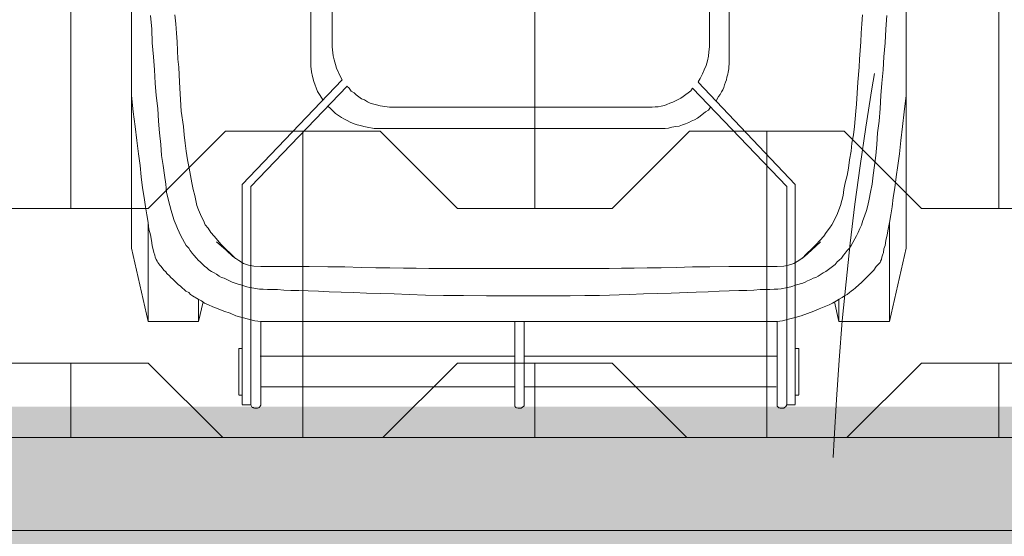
# Model space of a CAD drawing. Header units: inches. Extents: x 1156 to 71303, y -52654 to 51.
# Tile 81 of 151: x 60749 to 60812, y -43993 to -43960. Entities that reach past the tile are written whole.
import ezdxf

# ---------------------------------------------------------------- set-up
doc = ezdxf.new("R2010")
doc.units = ezdxf.units.IN
doc.header["$MEASUREMENT"] = 0
doc.linetypes.add('HIDDEN', pattern=[0.375, 0.25, -0.125])
doc.layers.get('0').update_dxf_attribs({"lineweight": 0})
doc.layers.get('Defpoints').update_dxf_attribs({"lineweight": 0})
for name, color, linetype, lineweight in [('p--kosz śmietnik', 252, 'Continuous', 0), ('p--obrzeże bet.', 252, 'Continuous', 0), ('p--szraf trawa', 104, 'Continuous', 0), ('p--szraf-podjazd', 251, 'Continuous', 0), ('P--zieleń', 94, 'Continuous', 0)]:
    doc.layers.add(name, color=color, linetype=linetype, lineweight=lineweight)
doc.styles.add('1-200', font='arial.ttf', dxfattribs={"width": 0.75, "height": 35})
doc.dimstyles.new('1-200', dxfattribs={"dimtxt": 35, "dimasz": 10, "dimexe": 15, "dimexo": 10, "dimgap": 0.09, "dimtad": 0, "dimdsep": 46, "dimtxsty": '1-200', "dimblk": 'OBLIQUE', "dimcen": 0.09, "dimadec": 0, "dimazin": 0, "dimtfac": 1, "dimtdec": 4, "dimtix": 1, "dimtofl": 0, "dimtmove": 0, "dimatfit": 3, "dimldrblk": 'OBLIQUE', "dimfxl": 15, "dimfxlon": 1, "dimtvp": 0.7, "dimtolj": 1, "dimtzin": 0, "dimarcsym": 0})

# ---------------------------------------------------------------- blocks, each defined once
blk = doc.blocks.new('kosz120L-rzut')
at = {"linetype": 'Continuous'}
for points in [[(-16.449, 57.424), (-15.903, 57.424)], [(-16.449, 43.182), (-16.449, 57.401)], [(-15.835, 57.538), (-15.903, 57.424)], [(-15.858, 57.492), (-15.903, 57.424)], [(-15.903, 43.296), (-15.903, 57.424)], [(-15.903, 57.356), (-15.903, 57.424)], [(-15.835, 57.538), (-15.858, 57.492)], [(-15.812, 57.561), (-15.835, 57.538)], [(-15.812, 57.561), (-15.835, 57.538)], [(-15.744, 57.606), (-15.812, 57.561)], [(-15.744, 57.606), (-15.812, 57.561)], [(-15.698, 57.652), (-15.744, 57.606)], [(-15.698, 57.652), (-15.744, 57.606)], [(-15.471, 57.652), (-15.698, 57.652)], [(-15.471, 57.652), (-15.698, 57.652)], [(-15.425, 57.629), (-15.471, 57.652)], [(-15.425, 57.629), (-15.471, 57.652)], [(-15.38, 57.629), (-15.425, 57.629)], [(-15.38, 57.629), (-15.425, 57.629)], [(-15.266, 57.515), (-15.38, 57.629)], [(-15.266, 57.515), (-15.38, 57.629)], [(-15.266, 57.447), (-15.266, 57.515)], [(-15.266, 57.447), (-15.266, 57.515)], [(-15.266, 52.032), (-15.266, 57.447)], [(1.206, 57.606), (1.092, 57.492)], [(1.206, 57.606), (1.092, 57.492)], [(1.092, 57.492), (1.092, 57.424)], [(1.092, 57.492), (1.092, 57.424)], [(1.092, 57.356), (1.092, 57.424)], [(1.092, 57.356), (1.092, 52.032)], [(1.251, 57.629), (1.206, 57.606)], [(1.251, 57.629), (1.206, 57.606)], [(1.274, 57.652), (1.251, 57.629)], [(1.274, 57.652), (1.251, 57.629)], [(1.479, 57.652), (1.274, 57.652)], [(1.479, 57.652), (1.274, 57.652)], [(1.547, 57.629), (1.479, 57.652)], [(1.547, 57.629), (1.479, 57.652)], [(1.57, 57.629), (1.547, 57.629)], [(1.57, 57.629), (1.547, 57.629)], [(1.638, 57.606), (1.57, 57.629)], [(1.638, 57.606), (1.57, 57.629)], [(1.661, 57.538), (1.638, 57.606)], [(1.661, 57.538), (1.638, 57.606)], [(1.684, 57.515), (1.661, 57.538)], [(1.684, 57.515), (1.661, 57.538)], [(1.684, 57.447), (1.684, 57.515)], [(1.684, 57.447), (1.684, 57.515)], [(1.684, 52.032), (1.684, 57.447)], [(18.155, 57.515), (18.11, 57.447)], [(18.155, 57.515), (18.11, 57.447)], [(18.11, 52.032), (18.11, 57.447)], [(18.178, 57.538), (18.155, 57.515)], [(18.178, 57.538), (18.155, 57.515)], [(18.201, 57.606), (18.178, 57.538)], [(18.201, 57.606), (18.178, 57.538)], [(18.269, 57.629), (18.201, 57.606)], [(18.269, 57.629), (18.201, 57.606)], [(18.292, 57.629), (18.269, 57.629)], [(18.292, 57.629), (18.269, 57.629)], [(18.315, 57.652), (18.292, 57.629)], [(18.315, 57.652), (18.292, 57.629)], [(18.519, 57.652), (18.315, 57.652)], [(18.519, 57.652), (18.315, 57.652)], [(18.588, 57.629), (18.519, 57.652)], [(18.588, 57.629), (18.519, 57.652)], [(18.611, 57.606), (18.588, 57.629)], [(18.611, 57.606), (18.588, 57.629)], [(18.679, 57.606), (18.611, 57.606)], [(18.679, 57.606), (18.611, 57.606)], [(18.747, 57.424), (18.679, 57.606)], [(18.747, 57.424), (18.679, 57.606)], [(18.747, 43.296), (18.747, 57.424)], [(19.316, 57.424), (18.747, 57.424)], [(18.747, 57.356), (18.747, 57.424)], [(19.316, 43.182), (19.316, 57.401)], [(-16.449, 56.81), (-16.677, 56.81)], [(-16.677, 53.784), (-16.677, 56.787)], [(19.316, 56.81), (19.543, 56.81)], [(19.543, 53.784), (19.543, 56.787)], [(-2.912, 56.264), (-15.221, 56.264)], [(1.092, 56.264), (-2.912, 56.264)], [(5.802, 56.264), (1.684, 56.264)], [(5.802, 56.264), (18.11, 56.264)], [(-2.958, 54.284), (-15.266, 54.284)], [(-2.958, 54.284), (-2.912, 54.284)], [(-2.912, 54.284), (1.092, 54.284)], [(1.684, 54.284), (5.802, 54.284)], [(5.802, 54.284), (18.155, 54.284)], [(-16.449, 53.784), (-16.677, 53.784)], [(19.316, 53.784), (19.543, 53.784)], [(-22.546, 52.032), (-23.616, 47.3)], [(-22.546, 52.032), (-19.27, 52.032)], [(-22.546, 45.639), (-22.546, 52.032)], [(-19.27, 50.644), (-19.27, 52.032)], [(-19.27, 52.032), (-18.975, 50.758)], [(-17.655, 51.372), (-16.836, 51.668)], [(-16.836, 51.668), (-16.449, 51.782)], [(-16.449, 51.782), (-16.017, 51.896)], [(-16.017, 51.896), (-15.63, 51.987)], [(-15.63, 51.987), (-15.266, 52.032)], [(-15.266, 52.032), (-2.298, 52.032)], [(-15.266, 52.009), (-15.266, 52.009)], [(5.165, 52.032), (-2.298, 52.032)], [(18.11, 52.032), (5.165, 52.032)], [(18.497, 51.987), (18.11, 52.032)], [(18.11, 52.009), (18.11, 52.009)], [(18.906, 51.896), (18.497, 51.987)], [(19.725, 51.668), (18.906, 51.896)], [(20.089, 51.509), (19.725, 51.668)], [(22.137, 52.032), (21.841, 50.758)], [(25.39, 52.032), (22.137, 52.032)], [(22.137, 50.644), (22.137, 52.032)], [(25.39, 52.032), (26.482, 47.3)], [(25.39, 45.639), (25.39, 52.032)], [(-18.861, 50.849), (-18.633, 50.963)], [(-18.633, 50.963), (-18.315, 51.099)], [(-18.315, 51.099), (-17.996, 51.213)], [(-17.996, 51.213), (-17.655, 51.372)], [(20.499, 51.372), (20.089, 51.509)], [(20.863, 51.213), (20.499, 51.372)], [(21.204, 51.099), (20.863, 51.213)], [(21.5, 50.963), (21.204, 51.099)], [(21.75, 50.849), (21.5, 50.963)], [(-19.794, 50.28), (-19.634, 50.371)], [(-19.634, 50.371), (-19.475, 50.485)], [(-19.475, 50.485), (-19.293, 50.599)], [(-19.293, 50.599), (-19.111, 50.69)], [(-19.111, 50.69), (-18.861, 50.849)], [(-5.711, 50.28), (-3.777, 50.348)], [(-3.777, 50.348), (-2.844, 50.348)], [(-2.844, 50.348), (-1.888, 50.371)], [(-1.888, 50.371), (-0.023, 50.371)], [(3.526, 50.371), (-0.023, 50.371)], [(5.005, 50.348), (3.526, 50.371)], [(6.302, 50.348), (5.005, 50.348)], [(7.462, 50.326), (6.302, 50.348)], [(8.509, 50.28), (7.462, 50.326)], [(21.955, 50.69), (21.75, 50.849)], [(22.16, 50.599), (21.955, 50.69)], [(22.524, 50.371), (22.16, 50.599)], [(22.66, 50.28), (22.524, 50.371)], [(-20.567, 49.643), (-20.317, 49.871)], [(-20.317, 49.871), (-20.203, 49.962)], [(-20.203, 49.962), (-20.067, 50.075)], [(-20.067, 50.075), (-19.953, 50.166)], [(-19.953, 50.166), (-19.794, 50.28)], [(-16.927, 49.552), (-16.517, 49.666)], [(-16.517, 49.666), (-16.153, 49.802)], [(-16.153, 49.802), (-15.949, 49.848)], [(-15.949, 49.848), (-15.539, 49.916)], [(-15.539, 49.916), (-15.312, 49.939)], [(-15.312, 49.939), (-15.084, 49.939)], [(-15.084, 49.939), (-14.811, 49.962)], [(-14.811, 49.962), (-14.174, 49.962)], [(-14.174, 49.962), (-13.764, 50.007)], [(-13.764, 50.007), (-13.309, 50.03)], [(-13.309, 50.03), (-12.786, 50.03)], [(-12.786, 50.03), (-12.172, 50.053)], [(-12.172, 50.053), (-11.535, 50.075)], [(-11.535, 50.075), (-10.807, 50.121)], [(-10.807, 50.121), (-10.033, 50.144)], [(-10.033, 50.144), (-8.418, 50.212)], [(-8.418, 50.212), (-7.508, 50.235)], [(-7.508, 50.235), (-6.643, 50.257)], [(-6.643, 50.257), (-5.711, 50.28)], [(9.487, 50.257), (8.509, 50.28)], [(10.397, 50.235), (9.487, 50.257)], [(11.285, 50.212), (10.397, 50.235)], [(12.126, 50.166), (11.285, 50.212)], [(12.923, 50.144), (12.126, 50.166)], [(13.696, 50.121), (12.923, 50.144)], [(14.379, 50.075), (13.696, 50.121)], [(15.039, 50.053), (14.379, 50.075)], [(15.653, 50.03), (15.039, 50.053)], [(16.176, 50.03), (15.653, 50.03)], [(16.631, 50.007), (16.176, 50.03)], [(17.041, 49.962), (16.631, 50.007)], [(17.678, 49.962), (17.041, 49.962)], [(17.951, 49.939), (17.678, 49.962)], [(18.201, 49.939), (17.951, 49.939)], [(18.815, 49.848), (18.201, 49.939)], [(19.02, 49.802), (18.815, 49.848)], [(19.202, 49.734), (19.02, 49.802)], [(19.407, 49.666), (19.202, 49.734)], [(19.566, 49.62), (19.407, 49.666)], [(22.774, 50.166), (22.66, 50.28)], [(22.956, 50.075), (22.774, 50.166)], [(23.07, 49.962), (22.956, 50.075)], [(23.183, 49.871), (23.07, 49.962)], [(23.297, 49.757), (23.183, 49.871)], [(23.457, 49.643), (23.297, 49.757)], [(-21.523, 48.71), (-20.704, 49.529)], [(-20.704, 49.529), (-20.567, 49.643)], [(-18.11, 48.983), (-17.928, 49.097)], [(-17.928, 49.097), (-17.769, 49.188)], [(-17.769, 49.188), (-17.609, 49.234)], [(-17.609, 49.234), (-17.45, 49.325)], [(-17.45, 49.325), (-17.245, 49.416)], [(-17.245, 49.416), (-17.086, 49.484)], [(-17.086, 49.484), (-16.927, 49.552)], [(19.771, 49.552), (19.566, 49.62)], [(19.953, 49.484), (19.771, 49.552)], [(20.135, 49.416), (19.953, 49.484)], [(20.476, 49.234), (20.135, 49.416)], [(20.658, 49.188), (20.476, 49.234)], [(20.795, 49.097), (20.658, 49.188)], [(20.977, 48.983), (20.795, 49.097)], [(23.798, 49.302), (23.457, 49.643)], [(23.934, 49.188), (23.798, 49.302)], [(24.025, 49.074), (23.934, 49.188)], [(24.185, 48.938), (24.025, 49.074)], [(-21.841, 48.301), (-21.773, 48.392)], [(-21.773, 48.392), (-21.682, 48.483)], [(-21.682, 48.483), (-21.523, 48.71)], [(-19.02, 48.346), (-18.428, 48.801)], [(-18.428, 48.801), (-18.246, 48.892)], [(-18.246, 48.892), (-18.11, 48.983)], [(-16.358, 48.278), (-16.017, 48.392)], [(-16.017, 48.392), (-15.698, 48.46)], [(-15.698, 48.46), (-15.266, 48.483)], [(-15.266, 48.483), (-14.697, 48.483)], [(-14.857, 48.483), (-12.149, 48.483)], [(-14.174, 48.483), (-14.174, 48.483)], [(-12.149, 48.483), (-10.921, 48.506)], [(-10.921, 48.506), (-9.806, 48.506)], [(-9.806, 48.506), (-8.759, 48.551)], [(-8.759, 48.551), (-7.781, 48.574)], [(-7.781, 48.574), (-6.871, 48.574)], [(-6.871, 48.574), (-6.029, 48.597)], [(-6.029, 48.597), (-5.21, 48.597)], [(-5.21, 48.597), (-4.414, 48.619)], [(-4.414, 48.619), (-0.023, 48.619)], [(7.258, 48.619), (-0.023, 48.619)], [(8.077, 48.597), (7.258, 48.619)], [(8.896, 48.597), (8.077, 48.597)], [(9.76, 48.574), (8.896, 48.597)], [(10.67, 48.574), (9.76, 48.574)], [(11.626, 48.551), (10.67, 48.574)], [(12.672, 48.506), (11.626, 48.551)], [(13.787, 48.506), (12.672, 48.506)], [(14.993, 48.483), (13.787, 48.506)], [(17.7, 48.483), (14.993, 48.483)], [(17.041, 48.483), (17.041, 48.483)], [(18.11, 48.483), (17.587, 48.483)], [(18.565, 48.46), (18.11, 48.483)], [(18.906, 48.392), (18.565, 48.46)], [(19.225, 48.278), (18.906, 48.392)], [(21.136, 48.892), (20.977, 48.983)], [(21.295, 48.801), (21.136, 48.892)], [(21.477, 48.688), (21.295, 48.801)], [(21.591, 48.574), (21.477, 48.688)], [(21.75, 48.46), (21.591, 48.574)], [(22.023, 48.187), (21.75, 48.46)], [(24.253, 48.824), (24.185, 48.938)], [(24.389, 48.71), (24.253, 48.824)], [(24.549, 48.483), (24.389, 48.71)], [(24.64, 48.392), (24.549, 48.483)], [(24.708, 48.301), (24.64, 48.392)], [(-22.16, 47.573), (-22.091, 47.755)], [(-22.091, 47.755), (-22.046, 47.869)], [(-22.046, 47.869), (-22.023, 48.028)], [(-22.023, 48.028), (-21.955, 48.142)], [(-21.955, 48.142), (-21.932, 48.21)], [(-21.932, 48.21), (-21.841, 48.301)], [(-19.68, 47.618), (-19.566, 47.755)], [(-19.566, 47.755), (-19.43, 47.937)], [(-19.43, 47.937), (-19.293, 48.073)], [(-19.293, 48.073), (-19.157, 48.187)], [(-19.157, 48.187), (-19.02, 48.346)], [(-17.496, 47.414), (-17.041, 47.823)], [(-17.2, 47.641), (-16.881, 47.96)], [(-17.041, 47.823), (-16.677, 48.096)], [(-16.677, 48.096), (-16.358, 48.278)], [(19.543, 48.096), (19.225, 48.278)], [(19.93, 47.823), (19.543, 48.096)], [(20.067, 47.641), (19.748, 47.96)], [(20.362, 47.414), (19.93, 47.823)], [(22.16, 48.073), (22.023, 48.187)], [(22.273, 47.937), (22.16, 48.073)], [(22.433, 47.755), (22.273, 47.937)], [(22.546, 47.618), (22.433, 47.755)], [(24.776, 48.21), (24.708, 48.301)], [(24.822, 48.142), (24.776, 48.21)], [(24.867, 48.028), (24.822, 48.142)], [(24.935, 47.869), (24.867, 48.028)], [(24.958, 47.755), (24.935, 47.869)], [(25.026, 47.573), (24.958, 47.755)], [(-23.616, 37.471), (-23.616, 47.3)], [(-22.296, 46.799), (-22.251, 47.118)], [(-22.251, 47.118), (-22.182, 47.345)], [(-22.182, 47.345), (-22.16, 47.573)], [(-20.408, 46.504), (-20.067, 47.118)], [(-20.067, 47.118), (-19.953, 47.3)], [(-19.953, 47.3), (-19.794, 47.436)], [(-19.794, 47.436), (-19.68, 47.618)], [(-18.087, 46.89), (-17.496, 47.414)], [(-17.791, 47.05), (-17.518, 47.345)], [(-17.518, 47.345), (-17.2, 47.641)], [(20.385, 47.345), (20.067, 47.641)], [(20.977, 46.89), (20.362, 47.414)], [(20.681, 47.05), (20.385, 47.345)], [(22.683, 47.436), (22.546, 47.618)], [(22.774, 47.3), (22.683, 47.436)], [(22.933, 47.118), (22.774, 47.3)], [(23.275, 46.504), (22.933, 47.118)], [(25.14, 47.118), (25.026, 47.573)], [(25.186, 46.799), (25.14, 47.118)], [(26.482, 37.471), (26.482, 47.3)], [(-22.387, 46.435), (-22.296, 46.799)], [(-20.522, 46.276), (-20.408, 46.504)], [(-18.451, 46.276), (-18.292, 46.526)], [(-18.292, 46.526), (-18.042, 46.799)], [(-18.042, 46.799), (-17.791, 47.05)], [(21.136, 46.526), (20.681, 47.05)], [(21.341, 46.276), (21.136, 46.526)], [(23.502, 46.026), (23.275, 46.504)], [(25.254, 46.435), (25.186, 46.799)], [(-22.546, 45.639), (-22.455, 46.071)], [(-22.455, 46.071), (-22.387, 46.435)], [(-20.726, 45.798), (-20.613, 46.026)], [(-20.613, 46.026), (-20.522, 46.276)], [(-18.815, 45.775), (-18.656, 46.003)], [(-18.656, 46.003), (-18.451, 46.276)], [(21.523, 46.003), (21.341, 46.276)], [(21.705, 45.775), (21.523, 46.003)], [(23.593, 45.798), (23.502, 46.026)], [(25.345, 46.071), (25.254, 46.435)], [(25.39, 45.639), (25.345, 46.071)], [(-22.615, 45.138), (-22.546, 45.639)], [(-21.045, 44.865), (-20.931, 45.229)], [(-20.931, 45.229), (-20.817, 45.502)], [(-20.817, 45.502), (-20.726, 45.798)], [(-19.179, 45.047), (-18.952, 45.502)], [(-18.952, 45.502), (-18.815, 45.775)], [(21.818, 45.502), (21.705, 45.775)], [(21.955, 45.275), (21.818, 45.502)], [(22.137, 44.82), (21.955, 45.275)], [(23.707, 45.502), (23.593, 45.798)], [(23.798, 45.229), (23.707, 45.502)], [(23.912, 44.865), (23.798, 45.229)], [(25.481, 45.138), (25.39, 45.639)], [(-22.774, 44.024), (-22.706, 44.615)], [(-22.706, 44.615), (-22.615, 45.138)], [(-21.136, 44.524), (-21.045, 44.865)], [(-19.361, 44.524), (-19.27, 44.82)], [(-19.27, 44.82), (-19.179, 45.047)], [(22.251, 44.524), (22.137, 44.82)], [(24.003, 44.524), (23.912, 44.865)], [(25.572, 44.615), (25.481, 45.138)], [(25.663, 44.024), (25.572, 44.615)], [(-22.888, 43.387), (-22.774, 44.024)], [(-21.318, 43.66), (-21.227, 44.115)], [(-21.227, 44.115), (-21.136, 44.524)], [(-19.543, 43.887), (-19.361, 44.524)], [(22.319, 44.206), (22.251, 44.524)], [(22.387, 43.887), (22.319, 44.206)], [(24.094, 44.115), (24.003, 44.524)], [(24.207, 43.66), (24.094, 44.115)], [(25.754, 43.387), (25.663, 44.024)], [(-22.979, 42.681), (-22.888, 43.387)], [(-21.409, 43.159), (-21.318, 43.66)], [(-19.68, 43.068), (-19.589, 43.5)], [(-19.589, 43.5), (-19.543, 43.887)], [(-9.806, 36.948), (-15.903, 43.296)], [(12.536, 36.811), (18.747, 43.296)], [(22.478, 43.5), (22.387, 43.887)], [(22.569, 43.068), (22.478, 43.5)], [(24.253, 43.159), (24.207, 43.66)], [(25.845, 42.681), (25.754, 43.387)], [(-23.07, 41.953), (-22.979, 42.681)], [(-21.477, 42.568), (-21.409, 43.159)], [(-19.794, 42.59), (-19.68, 43.068)], [(-10.17, 36.561), (-16.449, 43.182)], [(12.854, 36.402), (19.316, 43.182)], [(22.66, 42.59), (22.569, 43.068)], [(24.344, 42.568), (24.253, 43.159)], [(25.914, 41.953), (25.845, 42.681)], [(-21.568, 41.953), (-21.477, 42.568)], [(-19.953, 41.589), (-19.885, 42.113)], [(-19.885, 42.113), (-19.794, 42.59)], [(22.751, 42.113), (22.66, 42.59)], [(22.842, 41.589), (22.751, 42.113)], [(24.435, 41.953), (24.344, 42.568)], [(-23.183, 41.18), (-23.07, 41.953)], [(-21.659, 41.293), (-21.568, 41.953)], [(-20.067, 41.02), (-19.953, 41.589)], [(22.933, 41.02), (22.842, 41.589)], [(24.526, 41.293), (24.435, 41.953)], [(26.027, 41.18), (25.914, 41.953)], [(-23.275, 40.338), (-23.183, 41.18)], [(-21.727, 40.588), (-21.659, 41.293)], [(-20.112, 40.497), (-20.067, 41.02)], [(23.001, 40.497), (22.933, 41.02)], [(24.571, 40.588), (24.526, 41.293)], [(26.118, 40.338), (26.027, 41.18)], [(-23.388, 39.428), (-23.275, 40.338)], [(-21.773, 39.837), (-21.727, 40.588)], [(-20.203, 39.951), (-20.112, 40.497)], [(23.07, 39.951), (23.001, 40.497)], [(24.662, 39.837), (24.571, 40.588)], [(26.232, 39.428), (26.118, 40.338)], [(-21.864, 39.087), (-21.773, 39.837)], [(-20.271, 39.428), (-20.203, 39.951)], [(-8.463, 39.473), (-8.714, 39.428)], [(-8.463, 39.473), (-8.714, 39.428)], [(-8.259, 39.519), (-8.463, 39.473)], [(-8.259, 39.519), (-8.463, 39.473)], [(-8.031, 39.542), (-8.259, 39.519)], [(-8.031, 39.542), (-8.259, 39.519)], [(-7.826, 39.542), (-8.031, 39.542)], [(-7.826, 39.542), (-8.031, 39.542)], [(-7.826, 39.542), (10.579, 39.542)], [(10.784, 39.542), (10.557, 39.542)], [(10.784, 39.542), (10.557, 39.542)], [(11.239, 39.473), (10.784, 39.542)], [(11.239, 39.473), (10.784, 39.542)], [(11.444, 39.428), (11.239, 39.473)], [(11.444, 39.428), (11.239, 39.473)], [(23.115, 39.428), (23.07, 39.951)], [(24.731, 39.087), (24.662, 39.837)], [(-23.479, 38.472), (-23.388, 39.428)], [(-21.932, 38.268), (-21.864, 39.087)], [(-20.362, 38.427), (-20.317, 38.927)], [(-20.317, 38.927), (-20.271, 39.428)], [(-10.124, 38.882), (-10.306, 38.745)], [(-10.124, 38.882), (-10.306, 38.745)], [(-9.92, 38.996), (-10.124, 38.882)], [(-9.92, 38.996), (-10.124, 38.882)], [(-9.715, 39.087), (-9.92, 38.996)], [(-9.715, 39.087), (-9.92, 38.996)], [(-9.556, 39.155), (-9.715, 39.087)], [(-9.556, 39.155), (-9.715, 39.087)], [(-9.351, 39.246), (-9.556, 39.155)], [(-9.351, 39.246), (-9.556, 39.155)], [(-9.146, 39.314), (-9.351, 39.246)], [(-9.146, 39.314), (-9.351, 39.246)], [(-8.941, 39.405), (-9.146, 39.314)], [(-8.941, 39.405), (-9.146, 39.314)], [(-8.714, 39.428), (-8.941, 39.405)], [(-8.714, 39.428), (-8.941, 39.405)], [(11.671, 39.36), (11.444, 39.428)], [(11.671, 39.36), (11.444, 39.428)], [(11.876, 39.314), (11.671, 39.36)], [(11.876, 39.314), (11.671, 39.36)], [(12.081, 39.246), (11.876, 39.314)], [(12.081, 39.246), (11.876, 39.314)], [(12.331, 39.132), (12.081, 39.246)], [(12.331, 39.132), (12.081, 39.246)], [(12.536, 39.041), (12.331, 39.132)], [(12.536, 39.041), (12.331, 39.132)], [(12.741, 38.927), (12.536, 39.041)], [(12.741, 38.927), (12.536, 39.041)], [(12.9, 38.836), (12.741, 38.927)], [(12.9, 38.836), (12.741, 38.927)], [(13.082, 38.7), (12.9, 38.836)], [(13.082, 38.7), (12.9, 38.836)], [(23.252, 38.427), (23.115, 39.428)], [(24.776, 38.268), (24.731, 39.087)], [(26.369, 38.472), (26.232, 39.428)], [(-23.616, 37.426), (-23.479, 38.472)], [(-21.978, 37.426), (-21.932, 38.268)], [(-20.408, 37.972), (-20.362, 38.427)], [(-10.83, 38.359), (-10.966, 38.177)], [(-10.83, 38.359), (-10.966, 38.177)], [(-10.648, 38.472), (-10.83, 38.359)], [(-10.648, 38.472), (-10.83, 38.359)], [(-10.306, 38.745), (-10.648, 38.472)], [(-10.306, 38.745), (-10.648, 38.472)], [(13.287, 38.586), (13.082, 38.7)], [(13.287, 38.586), (13.082, 38.7)], [(13.605, 38.268), (13.287, 38.586)], [(13.605, 38.268), (13.287, 38.586)], [(13.787, 38.108), (13.605, 38.268)], [(13.787, 38.108), (13.605, 38.268)], [(23.366, 36.561), (23.252, 38.427)], [(24.867, 37.426), (24.776, 38.268)], [(26.482, 37.426), (26.369, 38.472)], [(-20.499, 36.561), (-20.408, 37.972)], [(-11.33, 37.767), (-11.489, 37.471)], [(-11.33, 37.767), (-11.489, 37.471)], [(-9.055, 37.585), (-9.191, 37.471)], [(-9.055, 37.585), (-9.191, 37.471)], [(-8.532, 37.858), (-9.055, 37.585)], [(-8.532, 37.858), (-9.055, 37.585)], [(-8.327, 37.904), (-8.532, 37.858)], [(-8.327, 37.904), (-8.532, 37.858)], [(-8.145, 37.995), (-8.327, 37.904)], [(-8.145, 37.995), (-8.327, 37.904)], [(-7.986, 38.063), (-8.145, 37.995)], [(-7.986, 38.063), (-8.145, 37.995)], [(-7.781, 38.108), (-7.986, 38.063)], [(-7.781, 38.108), (-7.986, 38.063)], [(-7.576, 38.154), (-7.781, 38.108)], [(-7.576, 38.154), (-7.781, 38.108)], [(-7.394, 38.154), (-7.576, 38.154)], [(-7.394, 38.154), (-7.576, 38.154)], [(-7.189, 38.177), (-7.394, 38.154)], [(-7.189, 38.177), (-7.394, 38.154)], [(-6.985, 38.177), (-7.189, 38.177)], [(-6.985, 38.177), (-7.189, 38.177)], [(-6.985, 38.177), (9.578, 38.177)], [(9.783, 38.177), (9.578, 38.177)], [(9.783, 38.177), (9.578, 38.177)], [(10.397, 38.086), (9.783, 38.177)], [(10.397, 38.086), (9.783, 38.177)], [(10.625, 38.017), (10.397, 38.086)], [(10.625, 38.017), (10.397, 38.086)], [(10.807, 37.972), (10.625, 38.017)], [(10.807, 37.972), (10.625, 38.017)], [(11.034, 37.904), (10.807, 37.972)], [(11.034, 37.904), (10.807, 37.972)], [(11.216, 37.835), (11.034, 37.904)], [(11.216, 37.835), (11.034, 37.904)], [(11.398, 37.699), (11.216, 37.835)], [(11.398, 37.699), (11.216, 37.835)], [(11.603, 37.631), (11.398, 37.699)], [(11.603, 37.631), (11.398, 37.699)], [(11.944, 37.38), (11.603, 37.631)], [(11.944, 37.38), (11.603, 37.631)], [(14.265, 37.426), (14.106, 37.699)], [(14.265, 37.426), (14.106, 37.699)], [(-23.616, 2.275), (-23.616, 37.426)], [(-22.046, 36.629), (-21.978, 37.426)], [(-11.762, 37.039), (-11.831, 36.902)], [(-11.762, 37.039), (-11.831, 36.902)], [(-11.671, 37.176), (-11.762, 37.039)], [(-11.671, 37.176), (-11.762, 37.039)], [(-11.58, 37.358), (-11.671, 37.176)], [(-11.58, 37.358), (-11.671, 37.176)], [(-11.489, 37.471), (-11.58, 37.358)], [(-11.489, 37.471), (-11.58, 37.358)], [(-9.692, 37.107), (-9.806, 36.948)], [(-9.692, 37.107), (-9.806, 36.948)], [(-9.51, 37.244), (-9.692, 37.107)], [(-9.51, 37.244), (-9.692, 37.107)], [(-9.374, 37.358), (-9.51, 37.244)], [(-9.374, 37.358), (-9.51, 37.244)], [(-9.191, 37.471), (-9.374, 37.358)], [(-9.191, 37.471), (-9.374, 37.358)], [(12.081, 37.244), (11.944, 37.38)], [(12.081, 37.244), (11.944, 37.38)], [(12.263, 37.13), (12.081, 37.244)], [(12.263, 37.13), (12.081, 37.244)], [(12.399, 36.948), (12.263, 37.13)], [(12.399, 36.948), (12.263, 37.13)], [(12.559, 36.811), (12.399, 36.948)], [(12.559, 36.811), (12.399, 36.948)], [(14.356, 37.289), (14.265, 37.426)], [(14.356, 37.289), (14.265, 37.426)], [(14.447, 37.153), (14.356, 37.289)], [(14.447, 37.153), (14.356, 37.289)], [(14.675, 36.516), (14.447, 37.153)], [(14.675, 36.516), (14.447, 37.153)], [(24.935, 36.629), (24.867, 37.426)], [(26.482, 2.275), (26.482, 37.426)], [(-22.137, 35.765), (-22.046, 36.629)], [(-20.567, 35.583), (-20.499, 36.561)], [(-11.99, 36.402), (-12.013, 36.22)], [(-11.99, 36.402), (-12.013, 36.22)], [(-11.944, 36.561), (-11.99, 36.402)], [(-11.944, 36.561), (-11.99, 36.402)], [(-11.876, 36.72), (-11.944, 36.561)], [(-11.876, 36.72), (-11.944, 36.561)], [(-11.831, 36.902), (-11.876, 36.72)], [(-11.831, 36.902), (-11.876, 36.72)], [(-10.306, 36.311), (-10.443, 36.015)], [(-10.306, 36.311), (-10.443, 36.015)], [(-10.17, 36.538), (-10.306, 36.311)], [(-10.17, 36.538), (-10.306, 36.311)], [(12.991, 36.174), (12.854, 36.402)], [(12.991, 36.174), (12.854, 36.402)], [(14.766, 36.197), (14.675, 36.516)], [(14.766, 36.197), (14.675, 36.516)], [(23.411, 35.583), (23.366, 36.561)], [(24.981, 35.765), (24.935, 36.629)], [(-22.182, 34.923), (-22.137, 35.765)], [(-12.104, 35.901), (-12.149, 35.697)], [(-12.104, 35.901), (-12.149, 35.697)], [(-12.149, 35.697), (-12.149, 35.56)], [(-12.149, 35.697), (-12.149, 35.56)], [(-12.081, 36.038), (-12.104, 35.901)], [(-12.081, 36.038), (-12.104, 35.901)], [(-12.013, 36.22), (-12.081, 36.038)], [(-12.013, 36.22), (-12.081, 36.038)], [(-10.557, 35.765), (-10.693, 35.469)], [(-10.557, 35.765), (-10.693, 35.469)], [(-10.443, 36.015), (-10.557, 35.765)], [(-10.443, 36.015), (-10.557, 35.765)], [(13.218, 35.651), (12.991, 36.174)], [(13.218, 35.651), (12.991, 36.174)], [(14.834, 35.879), (14.766, 36.197)], [(14.834, 35.879), (14.766, 36.197)], [(14.879, 35.515), (14.834, 35.879)], [(14.879, 35.515), (14.834, 35.879)], [(25.049, 34.923), (24.981, 35.765)], [(-20.635, 34.514), (-20.59, 35.06)], [(-20.59, 35.06), (-20.567, 35.583)], [(-12.149, 35.56), (-12.172, 35.378)], [(-12.149, 35.56), (-12.172, 35.378)], [(-12.172, 35.378), (-12.172, 35.196)], [(-12.172, 35.378), (-12.172, 35.196)], [(-12.172, 16.836), (-12.172, 35.196)], [(-10.761, 35.173), (-10.83, 34.878)], [(-10.761, 35.173), (-10.83, 34.878)], [(-10.693, 35.469), (-10.761, 35.173)], [(-10.693, 35.469), (-10.761, 35.173)], [(13.287, 35.401), (13.218, 35.651)], [(13.287, 35.401), (13.218, 35.651)], [(13.378, 35.105), (13.287, 35.401)], [(13.378, 35.105), (13.287, 35.401)], [(13.423, 34.855), (13.378, 35.105)], [(13.423, 34.855), (13.378, 35.105)], [(14.879, 35.196), (14.879, 35.515)], [(14.879, 35.196), (14.879, 35.515)], [(14.879, 35.196), (14.879, 16.836)], [(23.479, 35.06), (23.411, 35.583)], [(23.525, 33.945), (23.479, 35.06)], [(-22.251, 34.013), (-22.182, 34.923)], [(-20.681, 33.945), (-20.635, 34.514)], [(-10.852, 34.582), (-10.898, 34.263)], [(-10.852, 34.582), (-10.898, 34.263)], [(-10.83, 34.878), (-10.852, 34.582)], [(-10.83, 34.878), (-10.852, 34.582)], [(13.491, 34.263), (13.423, 34.855)], [(13.491, 34.263), (13.423, 34.855)], [(25.14, 34.013), (25.049, 34.923)], [(-22.296, 33.126), (-22.251, 34.013)], [(-20.704, 33.376), (-20.681, 33.945)], [(-10.898, 17.723), (-10.898, 34.263)], [(-10.898, 34.263), (-10.898, 34.263)], [(-10.898, 34.263), (-10.898, 34.263)], [(13.491, 34.263), (13.491, 17.723)], [(23.57, 33.376), (23.525, 33.945)], [(25.163, 33.126), (25.14, 34.013)], [(-22.364, 32.238), (-22.296, 33.126)], [(-20.749, 32.785), (-20.704, 33.376)], [(23.616, 32.785), (23.57, 33.376)], [(25.254, 32.238), (25.163, 33.126)], [(-20.795, 32.193), (-20.749, 32.785)], [(23.661, 32.193), (23.616, 32.785)]]:
    blk.add_lwpolyline(points, dxfattribs=at)
blk = doc.blocks.new('_OBLIQUE')
at = {"color": 0, "linetype": 'ByBlock', "lineweight": -2}
for p, q in [((-0.5, -0.5), (0.5, 0.5)), ((0, 0), (0, 0))]:
    blk.add_line(p, q, dxfattribs=at)
blk = doc.blocks.new('*D1713')
at = {"color": 0, "linetype": 'Continuous', "lineweight": -2, "ltscale": 12}
for p, q in [((60621.424, -44069.935), (60621.424, -44099.935)), ((60871.424, -44069.935), (60871.424, -44099.935)), ((60621.424, -44084.935), (60871.424, -44084.935))]:
    blk.add_line(p, q, dxfattribs=at)
at = {"layer": 'Defpoints', "color": 0}
for p in [(60621.424, -43986.783), (60871.424, -43986.783), (60871.424, -44084.935)]:
    blk.add_point(p, dxfattribs=at)
at = {"color": 0, "lineweight": -2, "xscale": 10, "yscale": 10, "zscale": 10, "rotation": 180}
blk.add_blockref('_OBLIQUE', (60621.424, -44084.935), dxfattribs=at)
at = {"color": 0, "lineweight": -2, "xscale": 10, "yscale": 10, "zscale": 10}
blk.add_blockref('_OBLIQUE', (60871.424, -44084.935), dxfattribs=at)
at = {"color": 0, "linetype": 'Continuous', "ltscale": 12, "insert": (60746.424, -44059.92), "char_height": 35, "attachment_point": 5, "style": '1-200'}
blk.add_mtext('\\A1;250', dxfattribs=at)

msp = doc.modelspace()

# ---------------------------------------------------------------- hatches: boundary and pattern name
at = {"layer": 'p--szraf trawa'}
h = msp.add_hatch(dxfattribs=at)
h.set_pattern_fill('26-Posypka z piasku', color=256, scale=2000000.0)
h.set_pattern_definition([(10, (800000, 1200000), (637500, 2143300), [0, -2000000]), (12, (1400000, 200000), (171000, 2081000), [0, -2000000]), (-3, (0, -200000), (1103300, 1945000), [0, -3000000]), (-82, (200000, 100000), (2370200, -2494400), [0, -1000000]), (23, (0, -100000), (2197200, 5061000), [0, -1600000]), (58, (-400000, -600000), (2437800, 2014200), [0, -1200000]), (79, (-400000, 600000), (-1499800, 1717700), [0, -600000]), (40, (800000, 1200000), (-519500, 2174900), [0, -2000000]), (92, (1400000, 200000), (-2019700, 529800), [0, -2000000]), (-43, (0, -200000), (2095400, 780700), [0, -3000000]), (-12, (200000, 100000), (3154600, 1374100), [0, -1000000]), (63, (0, -100000), (-1570000, 5289000), [0, -1800000]), (6, (-400000, -600000), (3088100, -680900), [0, -1200000]), (138, (-400000, 600000), (-2244800, -400900), [0, -600000])])
edge = h.paths.add_edge_path()
edge.add_line((62742.869, -44778.783), (62682.177, -41051.307))
edge.add_line((62682.177, -41051.307), (59879.631, -41051.97))
edge.add_line((59879.631, -41051.97), (59939.388, -44778.783))
edge.add_line((59939.388, -44778.783), (60055.424, -44778.783))
edge.add_line((60055.424, -44778.783), (60055.424, -44436.783))
edge.add_line((60055.424, -44436.783), (59955.424, -44436.783))
edge.add_line((59955.424, -44436.783), (59955.424, -44170.783))
edge.add_line((59955.424, -44170.783), (60055.424, -44170.783))
edge.add_line((60055.424, -44170.783), (60055.424, -42728.783))
edge.add_line((60055.424, -42728.783), (60413.424, -42728.783))
edge.add_line((60413.424, -42728.783), (60413.424, -42820.783))
edge.add_line((60413.424, -42820.783), (61516.825, -42820.783))
edge.add_line((61516.825, -42820.783), (61516.825, -42378.783))
edge.add_line((61516.825, -42378.783), (61063.425, -42378.783))
edge.add_line((61063.425, -42378.783), (61063.425, -41594.383))
edge.add_line((61063.425, -41594.383), (62363.425, -41594.383))
edge.add_line((62363.425, -41594.383), (62363.425, -42378.783))
edge.add_line((62363.425, -42378.783), (61910.025, -42378.783))
edge.add_line((61910.025, -42378.783), (61910.025, -42820.783))
edge.add_line((61910.025, -42820.783), (62156.424, -42820.783))
edge.add_line((62156.424, -42820.783), (62156.424, -43178.783))
edge.add_arc((62298.424, -43178.783), 142, 180, 270)
edge.add_line((62298.424, -43320.783), (62331.424, -43320.783))
edge.add_line((62331.424, -43320.783), (62331.424, -43736.783))
edge.add_arc((62303.522, -43881.314), 147.2, 79.07361, 182.12898)
edge.add_line((62156.424, -43886.783), (60877.424, -43886.783))
edge.add_line((60877.424, -43886.783), (60877.325, -43984.783))
edge.add_line((60877.325, -43984.783), (60615.424, -43984.783))
edge.add_line((60615.424, -43984.783), (60615.424, -43886.909))
edge.add_arc((60621.444, -44028.827), 142.045, 92.42905, 181.06893)
edge.add_line((60479.424, -44031.476), (60479.424, -44778.783))
edge.add_line((60479.424, -44778.783), (62742.869, -44778.783))
h = msp.add_hatch(dxfattribs=at)
h.set_pattern_fill('26-Posypka z piasku', color=256, scale=50)
h.set_pattern_definition([(10, (20, 30), (15.937785, 53.581592), [0, -50]), (12, (35, 5), (4.27663, 52.026055), [0, -50]), (-3, (0, -5), (27.582536, 48.623078), [0, -75]), (-82, (5, 2.5), (59.25552, -62.36011), [0, -25]), (23, (0, -2.5), (54.93103, 126.52107), [0, -40]), (58, (-10, -15), (60.945147, 50.355626), [0, -30]), (79, (-10, 15), (-37.494908, 42.943356), [0, -15]), (40, (20, 30), (-12.98827, 54.371912), [0, -50]), (92, (35, 5), (-50.493034, 13.245888), [0, -50]), (-43, (0, -5), (52.38376, 19.517726), [0, -75]), (-12, (5, 2.5), (78.865917, 34.353562), [0, -25]), (63, (0, -2.5), (-39.24657, 132.22975), [0, -45]), (6, (-10, -15), (77.202354, -17.023413), [0, -30]), (138, (-10, 15), (-56.120946, -10.021946), [0, -15])])
edge = h.paths.add_edge_path()
edge.add_line((62742.869, -44778.783), (62682.177, -41051.307))
edge.add_line((62682.177, -41051.307), (59879.631, -41051.97))
edge.add_line((59879.631, -41051.97), (59939.388, -44778.783))
edge.add_line((59939.388, -44778.783), (60055.424, -44778.783))
edge.add_line((60055.424, -44778.783), (60055.424, -44436.783))
edge.add_line((60055.424, -44436.783), (59955.424, -44436.783))
edge.add_line((59955.424, -44436.783), (59955.424, -44170.783))
edge.add_line((59955.424, -44170.783), (60055.424, -44170.783))
edge.add_line((60055.424, -44170.783), (60055.424, -42728.783))
edge.add_line((60055.424, -42728.783), (60413.424, -42728.783))
edge.add_line((60413.424, -42728.783), (60413.424, -42820.783))
edge.add_line((60413.424, -42820.783), (61516.825, -42820.783))
edge.add_line((61516.825, -42820.783), (61516.825, -42378.783))
edge.add_line((61516.825, -42378.783), (61063.425, -42378.783))
edge.add_line((61063.425, -42378.783), (61063.425, -41594.383))
edge.add_line((61063.425, -41594.383), (62363.425, -41594.383))
edge.add_line((62363.425, -41594.383), (62363.425, -42378.783))
edge.add_line((62363.425, -42378.783), (61910.025, -42378.783))
edge.add_line((61910.025, -42378.783), (61910.025, -42820.783))
edge.add_line((61910.025, -42820.783), (62156.424, -42820.783))
edge.add_line((62156.424, -42820.783), (62156.424, -43178.783))
edge.add_arc((62298.424, -43178.783), 142, 180, 270)
edge.add_line((62298.424, -43320.783), (62331.424, -43320.783))
edge.add_line((62331.424, -43320.783), (62331.424, -43736.783))
edge.add_arc((62303.522, -43881.314), 147.2, 79.07361, 182.12898)
edge.add_line((62156.424, -43886.783), (60877.424, -43886.783))
edge.add_line((60877.424, -43886.783), (60877.325, -43984.783))
edge.add_line((60877.325, -43984.783), (60615.424, -43984.783))
edge.add_line((60615.424, -43984.783), (60615.424, -43886.909))
edge.add_arc((60621.444, -44028.827), 142.045, 92.42905, 181.06893)
edge.add_line((60479.424, -44031.476), (60479.424, -44778.783))
edge.add_line((60479.424, -44778.783), (62742.869, -44778.783))
at = {"layer": 'p--szraf-podjazd'}
h = msp.add_hatch(dxfattribs=at)
h.set_pattern_fill('TURFSTNE', color=256, scale=5)
h.set_pattern_definition([(0, (224.56, -2961.97), (0, 120), [15, -25]), (90, (212.06, -2949.47), (-80, 5e-15), [15, -25]), (45, (239.56, -2961.97), (-20.010768, 20.010768), [17.6775, -10.6065]), (45, (232.06, -2954.47), (-20.010768, 20.010768), [17.6775, -10.6065]), (135, (264.56, -2961.97), (20.010768, 20.010768), [17.6775, -10.6065]), (135, (232.06, -2954.47), (20.010768, 20.010768), [17.6775, -10.6065])])
edge = h.paths.add_edge_path()
edge.add_line((62323.424, -43328.783), (62323.424, -43728.783))
edge.add_arc((62301.192, -43879.929), 152.773, 81.6327, 179.56989)
edge.add_line((62148.424, -43878.783), (60621.424, -43878.783))
edge.add_arc((60621.424, -44028.783), 150, 90, 180)
edge.add_line((60471.424, -44028.783), (60471.424, -44778.783))
edge.add_line((60471.424, -44778.783), (60063.424, -44778.783))
edge.add_line((60063.424, -44778.783), (60063.424, -44428.783))
edge.add_line((60063.424, -44428.783), (59963.424, -44428.783))
edge.add_line((59963.424, -44428.783), (59963.424, -44178.783))
edge.add_line((59963.424, -44178.783), (60063.424, -44178.783))
edge.add_line((60063.424, -44178.783), (60063.424, -42731.295))
edge.add_line((60063.424, -42731.295), (60413.424, -42731.295))
edge.add_line((60413.424, -42731.295), (60413.424, -43328.783))
edge.add_line((60413.424, -43328.783), (62323.424, -43328.783))
edge.add_line((62323.424, -43328.783), (62323.424, -43328.783))
h = msp.add_hatch(dxfattribs=at)
h.set_pattern_fill('FINETTA', color=256, scale=5)
h.set_pattern_definition([(0, (207.061, -2961.97), (15, 15), [10, -20]), (0, (222.061, -2956.97), (15, 15), [10, -20]), (90, (212.061, -2961.97), (-15, 15), [20, -10]), (45, (217.061, -2961.97), (-15, 15), [7.071068, -14.1421356]), (135, (207.061, -2961.97), (-15, -15), [7.071068, -14.1421356])])
h.paths.add_polyline_path([(60871.424, -43986.783), (60621.424, -43986.783), (60621.424, -43878.783), (60871.424, -43878.783)])

# ---------------------------------------------------------------- linework, layer by layer
at = {"linetype": 'Continuous', "ltscale": 12}
msp.add_lwpolyline([(62363.425, -41594.383), (62363.425, -42378.783), (61910.025, -42378.783), (61910.025, -42820.783), (62156.424, -42820.783), (62156.424, -43178.783, 0.414214), (62298.424, -43320.783), (62331.424, -43320.783), (62331.424, -43736.783, 0.482641), (62156.424, -43886.783), (60877.424, -43886.783), (60877.325, -43992.783), (60615.424, -43992.783), (60615.424, -43886.909, 0.407278), (60479.424, -44031.476), (60479.424, -44778.783), (62742.869, -44778.783), (62682.177, -41051.307)], format="xyb", dxfattribs=at)
msp.add_lwpolyline([(60871.424, -43986.783), (60621.424, -43986.783), (60621.424, -43878.783), (60871.424, -43878.783)], close=True, dxfattribs=at)
at = {"layer": 'p--obrzeże bet.', "linetype": 'Continuous', "ltscale": 35}
for points in [[(60615.424, -43992.783), (60877.424, -43992.783), (60877.424, -43878.783), (60615.424, -43878.783)], [(60621.424, -43986.783), (60871.424, -43986.783), (60871.424, -43878.783), (60621.424, -43878.783)]]:
    msp.add_lwpolyline(points, close=True, dxfattribs=at)
at = {"layer": 'P--zieleń', "color": 84, "linetype": 'HIDDEN', "ltscale": 100}
msp.add_circle((61001.167, -43997.158), 200, dxfattribs=at)

# ---------------------------------------------------------------- block references
at = {"layer": 'p--kosz śmietnik', "rotation": 180}
msp.add_blockref('kosz120L-rzut', (60782.472, -43927.232), dxfattribs=at)

# ---------------------------------------------------------------- dimensions: what is measured, and where the dimension line sits
at = {"linetype": 'Continuous', "ltscale": 12}
dim = msp.add_linear_dim(base=(60871.424, -44084.935), p1=(60621.424, -43986.783), p2=(60871.424, -43986.783), dimstyle='1-200', dxfattribs=at)
dim.commit()
dim.dimension.update_dxf_attribs({"geometry": '*D1713', "text_midpoint": (60746.424, -44059.92)})

doc.saveas('drawing.dxf')
